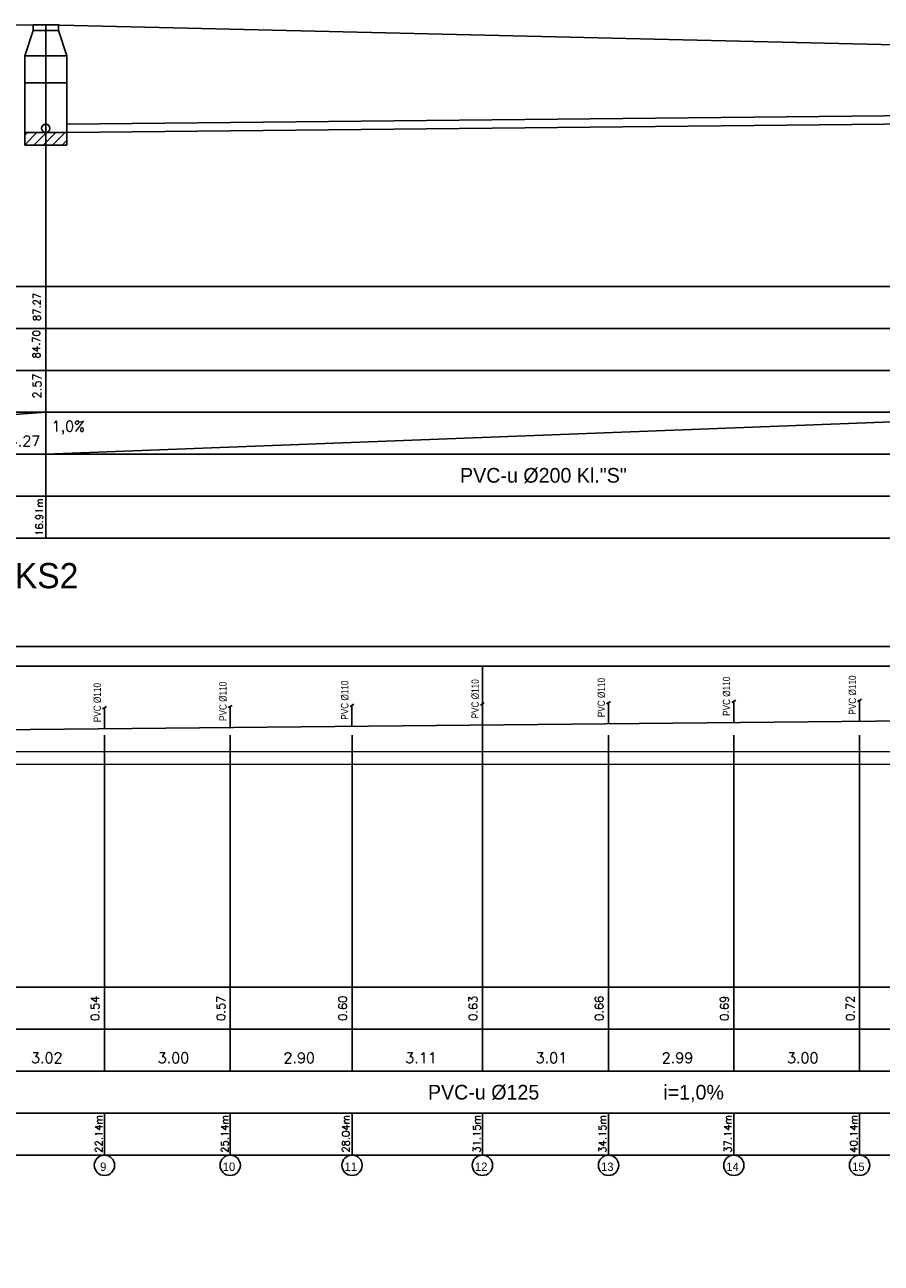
# Model space of a CAD drawing. Extents: x 480599 to 802090, y -87928 to 319597.
# Tile 6 of 50: x 561755 to 582167, y 14527 to 44040. Entities that reach past the tile are written whole.
import ezdxf
from ezdxf.enums import TextEntityAlignment as Align

# ---------------------------------------------------------------- set-up
doc = ezdxf.new("R2010")
doc.units = 0
doc.header["$MEASUREMENT"] = 0
doc.layers.get('0').update_dxf_attribs({"color": 252, "linetype": 'CONTINUOUS'})
doc.layers.get('Defpoints').update_dxf_attribs({"color": 252, "linetype": 'CONTINUOUS'})
for name, color, linetype in [('#_inne_budowlane', 252, 'CONTINUOUS'), ('#_inne_legenda', 21, 'CONTINUOUS'), ('#_ks_sanit_podposadzkowa', 32, 'CONTINUOUS'), ('Liczby', 2, 'CONTINUOUS'), ('Linie_odn', 7, 'CONTINUOUS'), ('Linie_tabeli', 7, 'CONTINUOUS'), ('Odcinki', 6, 'CONTINUOUS'), ('Ter_istn', 8, 'CONTINUOUS'), ('Wezly', 5, 'CONTINUOUS')]:
    doc.layers.add(name, color=color, linetype=linetype)
doc.styles.add('JTJ', font='arial.ttf', dxfattribs={"height": 100})
doc.styles.add('JTJ_linie', font='txt')
doc.styles.add('ROMANS', font='romans')
doc.styles.get("Standard").update_dxf_attribs({"font": 'arial.ttf'})
doc.dimstyles.new('2 Bartek', dxfattribs={"dimtxt": 200, "dimasz": 50, "dimexe": 10, "dimexo": 30, "dimgap": 300, "dimtad": 1, "dimlfac": 0.001, "dimrnd": 0.1, "dimzin": 0, "dimdsep": 46, "dimtxsty": 'Standard', "dimblk": 'NONE', "dimcen": 1, "dimse1": 1, "dimse2": 1, "dimsd1": 1, "dimsd2": 1, "dimclrt": 2, "dimadec": 0, "dimazin": 0, "dimtfac": 1, "dimtix": 1, "dimtmove": 2, "dimatfit": 0, "dimfxl": 1, "dimtolj": 1, "dimtzin": 0, "dimarcsym": 0})
doc.dimstyles.new('darek', dxfattribs={"dimtxt": 20, "dimasz": 50, "dimexe": 10, "dimexo": 30, "dimgap": 300, "dimtad": 1, "dimlfac": 0.001, "dimrnd": 0.1, "dimzin": 0, "dimdsep": 46, "dimtxsty": 'Standard', "dimblk": 'NONE', "dimcen": 1, "dimse1": 1, "dimse2": 1, "dimsd1": 1, "dimsd2": 1, "dimclrt": 2, "dimadec": 0, "dimazin": 0, "dimtfac": 1, "dimtix": 1, "dimtmove": 2, "dimatfit": 0, "dimfxl": 10, "dimtolj": 1, "dimtzin": 0, "dimarcsym": 0})

# ---------------------------------------------------------------- blocks, each defined once
blk = doc.blocks.new('*D1078')
at = {"layer": 'Defpoints', "color": 0, "linetype": 'Continuous'}
for p in [(547986, 33804), (562256, 33804), (562256, 33804)]:
    blk.add_point(p, dxfattribs=at)
at = {"color": 2, "linetype": 'Continuous', "insert": (561643, 34120), "char_height": 250, "attachment_point": 5, "style": 'ROMANS'}
blk.add_mtext('\\A1;14.27', dxfattribs=at)
blk = doc.blocks.new('_None')
blk = doc.blocks.new('*D1079')
at = {"layer": 'Defpoints', "color": 0}
for p in [(547986, 41331), (547986, 41331), (565271, -43229)]:
    blk.add_point(p, dxfattribs=at)
at = {"layer": 'Liczby', "color": 2, "insert": (547762, 36355), "char_height": 175, "attachment_point": 5, "rotation": 90, "style": 'ROMANS'}
blk.add_mtext('\\A1;84.56', dxfattribs=at)
blk = doc.blocks.new('*D1080')
at = {"layer": 'Defpoints', "color": 0}
for p in [(548487, 43910), (548487, 43910), (565272, -43229)]:
    blk.add_point(p, dxfattribs=at)
at = {"layer": 'Liczby', "color": 2, "insert": (547776, 37346), "char_height": 175, "attachment_point": 5, "rotation": 90, "style": 'ROMANS'}
blk.add_mtext('\\A1;87.14', dxfattribs=at)
blk = doc.blocks.new('*D1082')
at = {"layer": 'Defpoints', "color": 0}
for p in [(562255, 41471), (562255, 41471), (577911, -43229)]:
    blk.add_point(p, dxfattribs=at)
at = {"layer": 'Liczby', "color": 2, "insert": (562031, 36425), "char_height": 175, "attachment_point": 5, "rotation": 90, "style": 'ROMANS'}
blk.add_mtext('\\A1;84.70', dxfattribs=at)
blk = doc.blocks.new('*D1083')
at = {"layer": 'Defpoints', "color": 0}
for p in [(562756, 44040), (562756, 44040), (577912, -43229)]:
    blk.add_point(p, dxfattribs=at)
at = {"layer": 'Liczby', "color": 2, "insert": (562045, 37315), "char_height": 175, "attachment_point": 5, "rotation": 90, "style": 'ROMANS'}
blk.add_mtext('\\A1;87.27', dxfattribs=at)
blk = doc.blocks.new('*D1084')
at = {"layer": 'Defpoints', "color": 0}
for p in [(562255, 44040), (562256, 44040), (562255, 41471)]:
    blk.add_point(p, dxfattribs=at)
at = {"layer": 'Liczby', "color": 2, "insert": (562048, 35433), "char_height": 200, "attachment_point": 5, "rotation": 90, "style": 'ROMANS'}
blk.add_mtext('\\A1;2.57', dxfattribs=at)
blk = doc.blocks.new('*D1090')
at = {"layer": 'Defpoints', "color": 0, "linetype": 'Continuous'}
for p in [(562256, 32199), (545346, 31804), (562256, 31804)]:
    blk.add_point(p, dxfattribs=at)
at = {"color": 2, "linetype": 'Continuous', "insert": (562102, 32310), "char_height": 175, "attachment_point": 5, "rotation": 90, "style": 'ROMANS'}
blk.add_mtext('\\A1;16.91m', dxfattribs=at)
blk = doc.blocks.new('*D1091')
at = {"layer": 'Defpoints', "color": 0, "linetype": 'Continuous'}
for p in [(588202, 32199), (545346, 31804), (588202, 31804)]:
    blk.add_point(p, dxfattribs=at)
at = {"color": 2, "linetype": 'Continuous', "insert": (588062, 32310), "char_height": 175, "attachment_point": 5, "rotation": 90, "style": 'ROMANS'}
blk.add_mtext('\\A1;42.86m', dxfattribs=at)
blk = doc.blocks.new('*D1092')
at = {"layer": 'Defpoints', "color": 0, "linetype": 'Continuous'}
for p in [(562256, 33804), (588202, 33804), (588202, 31804)]:
    blk.add_point(p, dxfattribs=at)
at = {"color": 2, "linetype": 'Continuous', "insert": (587592, 34120), "char_height": 250, "attachment_point": 5, "style": 'ROMANS'}
blk.add_mtext('\\A1;25.95', dxfattribs=at)
blk = doc.blocks.new('*D1127')
at = {"layer": 'Defpoints', "color": 0, "linetype": 'Continuous'}
for p in [(563655, 17500), (541513, 17103), (563655, 17103)]:
    blk.add_point(p, dxfattribs=at)
at = {"color": 2, "linetype": 'Continuous', "insert": (563518, 17609), "char_height": 175, "attachment_point": 5, "rotation": 90, "style": 'ROMANS'}
blk.add_mtext('\\A1;22.14m', dxfattribs=at)
blk = doc.blocks.new('*D1128')
at = {"layer": 'Defpoints', "color": 0, "linetype": 'Continuous'}
for p in [(560636, 19104), (563655, 19104), (563655, 17104)]:
    blk.add_point(p, dxfattribs=at)
at = {"color": 2, "linetype": 'Continuous', "insert": (562280, 19420), "char_height": 250, "attachment_point": 5, "style": 'ROMANS'}
blk.add_mtext('\\A1;3.02', dxfattribs=at)
blk = doc.blocks.new('*D1126')
at = {"layer": 'Defpoints', "color": 0}
for p in [(563655, 27263), (563804, 27263), (563655, 26721)]:
    blk.add_point(p, dxfattribs=at)
at = {"layer": 'Liczby', "color": 2, "insert": (563431, 20603), "char_height": 200, "attachment_point": 5, "rotation": 90, "style": 'ROMANS'}
blk.add_mtext('\\A1;0.54', dxfattribs=at)
blk = doc.blocks.new('*D1130')
at = {"layer": 'Defpoints', "color": 0, "linetype": 'Continuous'}
for p in [(566652, 17500), (541513, 17103), (566652, 17103)]:
    blk.add_point(p, dxfattribs=at)
at = {"color": 2, "linetype": 'Continuous', "insert": (566520, 17609), "char_height": 175, "attachment_point": 5, "rotation": 90, "style": 'ROMANS'}
blk.add_mtext('\\A1;25.14m', dxfattribs=at)
blk = doc.blocks.new('*D1131')
at = {"layer": 'Defpoints', "color": 0, "linetype": 'Continuous'}
for p in [(563655, 19104), (566652, 19104), (566652, 17104)]:
    blk.add_point(p, dxfattribs=at)
at = {"color": 2, "linetype": 'Continuous', "insert": (565299, 19420), "char_height": 250, "attachment_point": 5, "style": 'ROMANS'}
blk.add_mtext('\\A1;3.00', dxfattribs=at)
blk = doc.blocks.new('*D1129')
at = {"layer": 'Defpoints', "color": 0}
for p in [(566651, 27293), (566801, 27293), (566652, 26721)]:
    blk.add_point(p, dxfattribs=at)
at = {"layer": 'Liczby', "color": 2, "insert": (566429, 20603), "char_height": 200, "attachment_point": 5, "rotation": 90, "style": 'ROMANS'}
blk.add_mtext('\\A1;0.57', dxfattribs=at)
blk = doc.blocks.new('*D1133')
at = {"layer": 'Defpoints', "color": 0, "linetype": 'Continuous'}
for p in [(569555, 17500), (541513, 17104), (569555, 17104)]:
    blk.add_point(p, dxfattribs=at)
at = {"color": 2, "linetype": 'Continuous', "insert": (569407, 17611), "char_height": 175, "attachment_point": 5, "rotation": 90, "style": 'ROMANS'}
blk.add_mtext('\\A1;28.04m', dxfattribs=at)
blk = doc.blocks.new('*D1134')
at = {"layer": 'Defpoints', "color": 0, "linetype": 'Continuous'}
for p in [(566652, 19104), (569555, 19104), (569555, 17104)]:
    blk.add_point(p, dxfattribs=at)
at = {"color": 2, "linetype": 'Continuous', "insert": (568296, 19420), "char_height": 250, "attachment_point": 5, "style": 'ROMANS'}
blk.add_mtext('\\A1;2.90', dxfattribs=at)
blk = doc.blocks.new('*D1132')
at = {"layer": 'Defpoints', "color": 0}
for p in [(569554, 27322), (569705, 27322), (569556, 26721)]:
    blk.add_point(p, dxfattribs=at)
at = {"layer": 'Liczby', "color": 2, "insert": (569332, 20603), "char_height": 200, "attachment_point": 5, "rotation": 90, "style": 'ROMANS'}
blk.add_mtext('\\A1;0.60', dxfattribs=at)
blk = doc.blocks.new('*D1136')
at = {"layer": 'Defpoints', "color": 0, "linetype": 'Continuous'}
for p in [(572662, 17500), (541513, 17104), (572662, 17104)]:
    blk.add_point(p, dxfattribs=at)
at = {"color": 2, "linetype": 'Continuous', "insert": (572527, 17611), "char_height": 175, "attachment_point": 5, "rotation": 90, "style": 'ROMANS'}
blk.add_mtext('\\A1;31.15m', dxfattribs=at)
blk = doc.blocks.new('*D1137')
at = {"layer": 'Defpoints', "color": 0, "linetype": 'Continuous'}
for p in [(569555, 19104), (572662, 19104), (572662, 17104)]:
    blk.add_point(p, dxfattribs=at)
at = {"color": 2, "linetype": 'Continuous', "insert": (571199, 19420), "char_height": 250, "attachment_point": 5, "style": 'ROMANS'}
blk.add_mtext('\\A1;3.11', dxfattribs=at)
blk = doc.blocks.new('*D1135')
at = {"layer": 'Defpoints', "color": 0}
for p in [(572660, 27353), (572811, 27353), (572662, 26721)]:
    blk.add_point(p, dxfattribs=at)
at = {"layer": 'Liczby', "color": 2, "insert": (572438, 20603), "char_height": 200, "attachment_point": 5, "rotation": 90, "style": 'ROMANS'}
blk.add_mtext('\\A1;0.63', dxfattribs=at)
blk = doc.blocks.new('*D1139')
at = {"layer": 'Defpoints', "color": 0, "linetype": 'Continuous'}
for p in [(575667, 17500), (541513, 17103), (575667, 17103)]:
    blk.add_point(p, dxfattribs=at)
at = {"color": 2, "linetype": 'Continuous', "insert": (575523, 17609), "char_height": 175, "attachment_point": 5, "rotation": 90, "style": 'ROMANS'}
blk.add_mtext('\\A1;34.15m', dxfattribs=at)
blk = doc.blocks.new('*D1140')
at = {"layer": 'Defpoints', "color": 0, "linetype": 'Continuous'}
for p in [(572662, 19104), (575667, 19104), (575667, 17104)]:
    blk.add_point(p, dxfattribs=at)
at = {"color": 2, "linetype": 'Continuous', "insert": (574306, 19420), "char_height": 250, "attachment_point": 5, "style": 'ROMANS'}
blk.add_mtext('\\A1;3.01', dxfattribs=at)
blk = doc.blocks.new('*D1138')
at = {"layer": 'Defpoints', "color": 0}
for p in [(575668, 27383), (575817, 27383), (575668, 26721)]:
    blk.add_point(p, dxfattribs=at)
at = {"layer": 'Liczby', "color": 2, "insert": (575444, 20603), "char_height": 200, "attachment_point": 5, "rotation": 90, "style": 'ROMANS'}
blk.add_mtext('\\A1;0.66', dxfattribs=at)
blk = doc.blocks.new('*D1142')
at = {"layer": 'Defpoints', "color": 0, "linetype": 'Continuous'}
for p in [(578654, 17500), (541513, 17104), (578654, 17104)]:
    blk.add_point(p, dxfattribs=at)
at = {"color": 2, "linetype": 'Continuous', "insert": (578509, 17611), "char_height": 175, "attachment_point": 5, "rotation": 90, "style": 'ROMANS'}
blk.add_mtext('\\A1;37.14m', dxfattribs=at)
blk = doc.blocks.new('*D1143')
at = {"layer": 'Defpoints', "color": 0, "linetype": 'Continuous'}
for p in [(575667, 19104), (578654, 19104), (578654, 17104)]:
    blk.add_point(p, dxfattribs=at)
at = {"color": 2, "linetype": 'Continuous', "insert": (577311, 19420), "char_height": 250, "attachment_point": 5, "style": 'ROMANS'}
blk.add_mtext('\\A1;2.99', dxfattribs=at)
blk = doc.blocks.new('*D1141')
at = {"layer": 'Defpoints', "color": 0}
for p in [(578651, 27413), (578803, 27413), (578654, 26721)]:
    blk.add_point(p, dxfattribs=at)
at = {"layer": 'Liczby', "color": 2, "insert": (578430, 20603), "char_height": 200, "attachment_point": 5, "rotation": 90, "style": 'ROMANS'}
blk.add_mtext('\\A1;0.69', dxfattribs=at)
blk = doc.blocks.new('*D1145')
at = {"layer": 'Defpoints', "color": 0, "linetype": 'Continuous'}
for p in [(581651, 17500), (541513, 17103), (581651, 17103)]:
    blk.add_point(p, dxfattribs=at)
at = {"color": 2, "linetype": 'Continuous', "insert": (581510, 17609), "char_height": 175, "attachment_point": 5, "rotation": 90, "style": 'ROMANS'}
blk.add_mtext('\\A1;40.14m', dxfattribs=at)
blk = doc.blocks.new('*D1146')
at = {"layer": 'Defpoints', "color": 0, "linetype": 'Continuous'}
for p in [(578654, 19104), (581651, 19104), (581651, 17104)]:
    blk.add_point(p, dxfattribs=at)
at = {"color": 2, "linetype": 'Continuous', "insert": (580297, 19420), "char_height": 250, "attachment_point": 5, "style": 'ROMANS'}
blk.add_mtext('\\A1;3.00', dxfattribs=at)
blk = doc.blocks.new('*D1144')
at = {"layer": 'Defpoints', "color": 0}
for p in [(581649, 27443), (581800, 27443), (581651, 26721)]:
    blk.add_point(p, dxfattribs=at)
at = {"layer": 'Liczby', "color": 2, "insert": (581428, 20603), "char_height": 200, "attachment_point": 5, "rotation": 90, "style": 'ROMANS'}
blk.add_mtext('\\A1;0.72', dxfattribs=at)
blk = doc.blocks.new('*D1148')
at = {"layer": 'Defpoints', "color": 0, "linetype": 'Continuous'}
for p in [(584653, 17500), (541513, 17103), (584653, 17103)]:
    blk.add_point(p, dxfattribs=at)
at = {"color": 2, "linetype": 'Continuous', "insert": (584519, 17609), "char_height": 175, "attachment_point": 5, "rotation": 90, "style": 'ROMANS'}
blk.add_mtext('\\A1;43.14m', dxfattribs=at)
blk = doc.blocks.new('*D1149')
at = {"layer": 'Defpoints', "color": 0, "linetype": 'Continuous'}
for p in [(581651, 19104), (584653, 19104), (584653, 17104)]:
    blk.add_point(p, dxfattribs=at)
at = {"color": 2, "linetype": 'Continuous', "insert": (583295, 19420), "char_height": 250, "attachment_point": 5, "style": 'ROMANS'}
blk.add_mtext('\\A1;3.00', dxfattribs=at)
blk = doc.blocks.new('*D1151')
at = {"layer": 'Defpoints', "color": 0, "linetype": 'Continuous'}
for p in [(587612, 17500), (541513, 17103), (587612, 17103)]:
    blk.add_point(p, dxfattribs=at)
at = {"color": 2, "linetype": 'Continuous', "insert": (587451, 17609), "char_height": 175, "attachment_point": 5, "rotation": 90, "style": 'ROMANS'}
blk.add_mtext('\\A1;46.10m', dxfattribs=at)
blk = doc.blocks.new('*D1154')
at = {"layer": 'Defpoints', "color": 0, "linetype": 'Continuous'}
for p in [(590614, 17500), (541513, 17103), (590614, 17103)]:
    blk.add_point(p, dxfattribs=at)
at = {"color": 2, "linetype": 'Continuous', "insert": (590465, 17609), "char_height": 175, "attachment_point": 5, "rotation": 90, "style": 'ROMANS'}
blk.add_mtext('\\A1;49.10m', dxfattribs=at)
blk = doc.blocks.new('*D1157')
at = {"layer": 'Defpoints', "color": 0, "linetype": 'Continuous'}
for p in [(593599, 17500), (541513, 17103), (593599, 17103)]:
    blk.add_point(p, dxfattribs=at)
at = {"color": 2, "linetype": 'Continuous', "insert": (593461, 17609), "char_height": 175, "attachment_point": 5, "rotation": 90, "style": 'ROMANS'}
blk.add_mtext('\\A1;52.09m', dxfattribs=at)
blk = doc.blocks.new('*D1160')
at = {"layer": 'Defpoints', "color": 0, "linetype": 'Continuous'}
for p in [(596579, 17500), (541513, 17104), (596579, 17104)]:
    blk.add_point(p, dxfattribs=at)
at = {"color": 2, "linetype": 'Continuous', "insert": (596423, 17611), "char_height": 175, "attachment_point": 5, "rotation": 90, "style": 'ROMANS'}
blk.add_mtext('\\A1;55.07m', dxfattribs=at)
blk = doc.blocks.new('*D1163')
at = {"layer": 'Defpoints', "color": 0, "linetype": 'Continuous'}
for p in [(599605, 17500), (541513, 17103), (599605, 17103)]:
    blk.add_point(p, dxfattribs=at)
at = {"color": 2, "linetype": 'Continuous', "insert": (599457, 17609), "char_height": 175, "attachment_point": 5, "rotation": 90, "style": 'ROMANS'}
blk.add_mtext('\\A1;58.09m', dxfattribs=at)
blk = doc.blocks.new('*D1166')
at = {"layer": 'Defpoints', "color": 0, "linetype": 'Continuous'}
for p in [(603299, 17420), (541513, 17104), (603299, 17104)]:
    blk.add_point(p, dxfattribs=at)
at = {"color": 2, "linetype": 'Continuous', "insert": (603159, 17611), "char_height": 175, "attachment_point": 5, "rotation": 90, "style": 'ROMANS'}
blk.add_mtext('\\A1;61.79m', dxfattribs=at)

msp = doc.modelspace()

# ---------------------------------------------------------------- hatches: boundary and pattern name
at = {"layer": 'Wezly'}
h = msp.add_hatch(dxfattribs=at)
h.set_pattern_fill('ANSI31', color=3, scale=50, style=0)
h.set_pattern_definition([(45, (787548.28, 92756.69), (-112.2532, 112.2532), [])])
h.paths.add_polyline_path([(561755.289, 41171.251), (562255.289, 41171.251), (562255.289, 41471.251), (561755.289, 41471.251)])
h.paths.add_polyline_path([(562755.289, 41171.251), (562755.289, 41471.251), (562255.289, 41471.251), (562255.289, 41171.251)])

# ---------------------------------------------------------------- linework, layer by layer
at = {"layer": '#_inne_budowlane', "flags": 128}
for points in [[(754295.199, 26414.893), (540863.303, 26421.487), (540863.303, 29224.945), (754295.199, 29224.945)], [(754295.199, 28754.364), (541513.303, 28754.364)], [(754295.199, 26715.264), (541513.303, 26721.857)]]:
    msp.add_lwpolyline(points, dxfattribs=at)
at = {"layer": '#_inne_legenda'}
msp.add_line((562255.909, 42925.532), (562255.909, 37202.933), dxfattribs=at)
at = {"layer": '#_inne_legenda', "flags": 128}
for points in [[(563607.812, 27736.622), (563702.096, 27791.057)], [(566603.761, 27766.582), (566698.044, 27821.016)], [(569506.543, 27795.61), (569600.826, 27850.045)], [(572613.01, 27826.675), (572707.293, 27881.11)], [(575620.56, 27856.751), (575714.844, 27911.186)], [(578604.026, 27886.586), (578698.309, 27941.021)], [(581604.159, 27916.588), (581698.442, 27971.022)]]:
    msp.add_lwpolyline(points, dxfattribs=at)
at = {"layer": '#_ks_sanit_podposadzkowa'}
msp.add_line((603299.076, 27659.723), (541513.303, 27041.857), dxfattribs=at)
at = {"layer": '#_ks_sanit_podposadzkowa', "flags": 128}
for points in [[(563655.093, 27263.278), (563655.093, 27763.919)], [(566651.041, 27293.238), (566651.041, 27793.879)], [(569553.823, 27322.266), (569553.823, 27822.907)], [(572660.29, 27353.331), (572660.29, 27853.973)], [(575667.841, 27383.407), (575667.841, 27884.048)], [(578651.306, 27413.242), (578651.306, 27913.883)], [(581651.439, 27443.244), (581651.439, 27943.885)]]:
    msp.add_lwpolyline(points, dxfattribs=at)
for p, q in [((562255.909, 31803.965), (562255.909, 44039.583)), ((572662.018, 19104.396), (572662.349, 28729.962)), ((563654.794, 19104.396), (563655.07, 27113.72)), ((566652.168, 19104.396), (566652.444, 27113.72)), ((569555.24, 19104.396), (569555.516, 27113.72)), ((575667.556, 19104.396), (575667.831, 27113.72)), ((578653.633, 19104.396), (578653.909, 27113.72)), ((581651.152, 19104.396), (581651.427, 27113.72)), ((563654.725, 17104.344), (563654.76, 18104.396)), ((566652.1, 17104.344), (566652.134, 18104.396)), ((569555.171, 17104.344), (569555.206, 18104.396)), ((572661.949, 17104.344), (572661.984, 18104.396)), ((575667.487, 17104.344), (575667.521, 18104.396)), ((578653.564, 17104.344), (578653.599, 18104.396)), ((581651.083, 17104.344), (581651.117, 18104.396))]:
    msp.add_line(p, q)
for centre in [(563654.725, 16860.263), (566652.099, 16860.16), (569555.171, 16860.06), (572661.949, 16859.954), (575667.487, 16859.85), (578653.564, 16859.747), (581651.083, 16859.644)]:
    msp.add_circle(centre, 241.906)
at = {"layer": 'Linie_odn'}
msp.add_circle((562255.036, 41571.251), 100, dxfattribs=at)
at = {"layer": 'Linie_tabeli'}
for p, q in [((530896.645, 37804.016), (594300.76, 37804.016)), ((530896.645, 36804.016), (594300.76, 36804.016)), ((530896.645, 35804.016), (594300.76, 35804.016)), ((530896.645, 34804.016), (594300.76, 34804.016)), ((547986.465, 33803.965), (562255.909, 34803.965)), ((562255.909, 33803.965), (588201.822, 34803.965)), ((530896.645, 33804.016), (594300.76, 33804.016)), ((530896.645, 32804.016), (594300.76, 32804.016)), ((530896.645, 31804.016), (594300.76, 31804.016)), ((530896.645, 21104.396), (758296.446, 21104.396)), ((530896.645, 20104.396), (758296.446, 20104.396)), ((530896.645, 19104.396), (758296.446, 19104.396)), ((530896.645, 18104.396), (758296.446, 18104.396)), ((530896.645, 17104.396), (758296.446, 17104.396))]:
    msp.add_line(p, q, dxfattribs=at)
at = {"layer": 'Odcinki', "color": 6, "flags": 128}
for points in [[(587702.419, 41925.688), (562755.289, 41671.251)], [(587702.419, 41725.688), (562755.289, 41471.251)]]:
    msp.add_lwpolyline(points, dxfattribs=at)
at = {"layer": 'Ter_istn'}
msp.add_line((562255.909, 44039.583), (588205.873, 43429.583), dxfattribs=at)
at = {"layer": 'Ter_istn', "flags": 128}
msp.add_lwpolyline([(561955.909, 44039.583), (548286.465, 43909.583)], dxfattribs=at)
at = {"layer": 'Wezly', "color": 3}
for p, q in [((561955.909, 44039.583), (562555.909, 44039.583)), ((561955.909, 44039.583), (561955.909, 43899.583)), ((562555.909, 44039.583), (562555.909, 43899.583)), ((561755.909, 43299.583), (561955.909, 43899.583)), ((561955.909, 43899.583), (562555.909, 43899.583)), ((562555.909, 43899.583), (562755.909, 43299.583)), ((561755.258, 41471.253), (561755.909, 43299.583)), ((561755.909, 43299.583), (562755.909, 43299.583)), ((561755.909, 43299.583), (562755.909, 43299.583)), ((561755.909, 43299.583), (562755.909, 43299.583)), ((562755.909, 43299.583), (562755.567, 41471.253)), ((562755.777, 42652.43), (561755.777, 42652.43)), ((562755.289, 41471.251), (561755.289, 41471.251)), ((561755.289, 41471.251), (561755.289, 41171.251)), ((562755.289, 41471.251), (562755.289, 41171.251)), ((562755.289, 41171.251), (561755.289, 41171.251))]:
    msp.add_line(p, q, dxfattribs=at)

# ---------------------------------------------------------------- texts
at = {"layer": '#_inne_legenda', "char_height": 175, "width": 2133.88011, "attachment_point": 1, "rotation": 90, "line_spacing_factor": 0.8, "style": 'JTJ'}
for insert in [(572400.302, 27509.394), (575407.853, 27539.47), (578391.318, 27569.305), (581391.451, 27599.307), (563395.105, 27419.341), (566391.054, 27449.3), (569293.835, 27478.329)]:
    msp.add_mtext('{\\W0.8;PVC %%C110}', dxfattribs=dict(at, insert=insert))
at = {"color": 2, "linetype": 'Continuous', "insert": (562791.513, 34435.121), "char_height": 250, "attachment_point": 5, "style": 'ROMANS'}
msp.add_mtext('\\A1;1,0%', dxfattribs=at)
at = {"layer": 'Liczby', "style": 'JTJ_linie'}
for s, p in [('PVC-u %%C200 Kl."S"', (572128.873, 33127.548)), ('PVC-u %%C125', (571363.748, 18427.927)), ('i=1,0%%%', (576973.169, 18427.927))]:
    msp.add_text(s, height=350, dxfattribs=at).set_placement(p)
for s, height, p in [('KS2', 600, (562275.827, 30611.919)), ('9', 200, (563625.063, 16725.934)), ('10', 200, (566622.437, 16725.934)), ('11', 200, (569525.509, 16725.934)), ('12', 200, (572632.287, 16725.934)), ('13', 200, (575637.825, 16725.934)), ('14', 200, (578623.902, 16725.934)), ('15', 200, (581621.421, 16725.934))]:
    msp.add_text(s, height=height, dxfattribs=at).set_placement(p, align=Align.CENTER)

# ---------------------------------------------------------------- dimensions: what is measured, and where the dimension line sits
at = {"linetype": 'Continuous'}
for base, p1, p2, picture, middle in [((562255.909, 33803.965), (547986.465, 33803.965), (562255.909, 33803.965), '*D1078', (561642.883, 34119.671)), ((588201.822, 33803.965), (562255.909, 33803.965), (588201.822, 31803.913), '*D1092', (587591.996, 34119.671)), ((563654.725, 19104.396), (560636.147, 19104.396), (563654.725, 17104.293), '*D1128', (562280.049, 19420.102)), ((566652.1, 19104.396), (563654.725, 19104.396), (566652.1, 17104.293), '*D1131', (565298.627, 19420.102)), ((569555.171, 19104.396), (566652.1, 19104.396), (569555.171, 17104.293), '*D1134', (568296.002, 19420.102)), ((572661.949, 19104.396), (569555.24, 19104.396), (572661.949, 17104.293), '*D1137', (571199.142, 19420.102)), ((575667.487, 19104.396), (572661.949, 19104.396), (575667.487, 17104.293), '*D1140', (574305.851, 19420.102)), ((578653.564, 19104.396), (575667.487, 19104.396), (578653.564, 17104.293), '*D1143', (577311.389, 19420.102)), ((581651.083, 19104.396), (578653.564, 19104.396), (581651.083, 17104.293), '*D1146', (580297.466, 19420.102)), ((584653.467, 19104.396), (581651.083, 19104.396), (584653.467, 17104.293), '*D1149', (583294.985, 19420.102))]:
    dim = msp.add_linear_dim(base=base, p1=p1, p2=p2, dimstyle='2 Bartek', override={"dimtxt": 250, "dimrnd": 0.01, "dimpost": '', "dimtxsty": 'ROMANS'}, dxfattribs=at)
    dim.commit()
    dim.dimension.update_dxf_attribs({"geometry": picture, "text_midpoint": middle, "dimtype": 160})
for base, p1, p2, picture, middle in [((588201.822, 31804.016), (545345.569, 31804.016), (588201.822, 32199.311), '*D1091', (588062.443, 32310.238)), ((562255.909, 31803.965), (545345.569, 31803.965), (562255.909, 32199.311), '*D1090', (562101.826, 32310.187)), ((596579.49, 17104.451), (541512.936, 17104.451), (596579.49, 17499.691), '*D1160', (596422.8, 17610.673)), ((603298.72, 17104.451), (541512.936, 17104.451), (603298.72, 17419.892), '*D1166', (603159.466, 17610.673)), ((569555.171, 17104.396), (541512.936, 17104.396), (569555.171, 17499.691), '*D1133', (569407.253, 17610.618)), ((572661.949, 17104.396), (541512.936, 17104.396), (572661.949, 17499.691), '*D1136', (572527.298, 17610.618)), ((578653.564, 17104.396), (541512.936, 17104.396), (578653.564, 17499.691), '*D1142', (578509.124, 17610.618)), ((563654.725, 17102.931), (541512.936, 17102.931), (563654.725, 17499.691), '*D1127', (563518.009, 17609.153)), ((566652.1, 17102.931), (541512.936, 17102.931), (566652.1, 17499.691), '*D1130', (566519.829, 17609.153)), ((575667.487, 17102.931), (541512.936, 17102.931), (575667.487, 17499.691), '*D1139', (575522.804, 17609.153)), ((581651.083, 17102.931), (541512.936, 17102.931), (581651.083, 17499.691), '*D1145', (581510.163, 17609.153)), ((584653.467, 17102.931), (541512.936, 17102.931), (584653.467, 17499.691), '*D1148', (584518.614, 17609.153)), ((587612.118, 17102.931), (541512.936, 17102.931), (587612.118, 17499.691), '*D1151', (587450.548, 17609.153)), ((590613.895, 17102.931), (541512.936, 17102.931), (590613.895, 17499.691), '*D1154', (590464.666, 17609.153)), ((593598.968, 17102.931), (541512.936, 17102.931), (593598.968, 17499.691), '*D1157', (593461.447, 17609.153)), ((599605.137, 17102.931), (541512.936, 17102.931), (599605.137, 17499.691), '*D1163', (599457.428, 17609.153))]:
    dim = msp.add_linear_dim(base=base, p1=p1, p2=p2, dimstyle='2 Bartek', override={"dimtxt": 175, "dimrnd": 0.01, "dimpost": 'm', "dimtxsty": 'ROMANS'}, dxfattribs=at)
    dim.commit()
    dim.dimension.update_dxf_attribs({"geometry": picture, "text_midpoint": middle, "dimtype": 160, "text_rotation": 90})
at = {"layer": 'Liczby'}
for base, p1, p2, override, picture, middle in [((562254.785, 44039.583), (562254.785, 41471.249), (562255.509, 44039.583), {"dimtxt": 200, "dimrnd": 0.01, "dimtxsty": 'ROMANS'}, '*D1084', (562048.27, 35433.396)), ((562755.989, 44039.583), (577911.629, -43228.522), (562755.989, 44039.583), {"dimtxt": 175, "dimrnd": 0.01, "dimpost": '<>', "dimtxsty": 'ROMANS'}, '*D1083', (562045.016, 37315.492)), ((548486.545, 43909.583), (565271.536, -43228.522), (548486.545, 43909.583), {"dimtxt": 175, "dimrnd": 0.01, "dimpost": '<>', "dimtxsty": 'ROMANS'}, '*D1080', (547775.572, 37345.883)), ((547986.465, 41330.82), (565270.859, -43228.522), (547986.465, 41330.82), {"dimtxt": 175, "dimrnd": 0.01, "dimpost": '<>', "dimtxsty": 'ROMANS'}, '*D1079', (547762.475, 36354.778)), ((562254.785, 41471.249), (577910.953, -43228.522), (562254.785, 41471.249), {"dimtxt": 175, "dimrnd": 0.01, "dimpost": '<>', "dimtxsty": 'ROMANS'}, '*D1082', (562030.796, 36425.332)), ((563804.118, 27263.278), (563655.093, 26721.483), (563655.093, 27263.278), {"dimtxt": 200, "dimrnd": 0.01, "dimtxsty": 'ROMANS'}, '*D1126', (563431.167, 20603.239)), ((566801.492, 27293.238), (566652.467, 26721.483), (566651.041, 27293.238), {"dimtxt": 200, "dimrnd": 0.01, "dimtxsty": 'ROMANS'}, '*D1129', (566428.541, 20603.239)), ((569704.564, 27322.266), (569555.539, 26721.483), (569553.823, 27322.266), {"dimtxt": 200, "dimrnd": 0.01, "dimtxsty": 'ROMANS'}, '*D1132', (569331.613, 20603.239)), ((572811.342, 27353.331), (572662.316, 26721.483), (572660.29, 27353.331), {"dimtxt": 200, "dimrnd": 0.01, "dimtxsty": 'ROMANS'}, '*D1135', (572438.39, 20603.239)), ((575816.88, 27383.407), (575667.854, 26721.483), (575667.854, 27383.407), {"dimtxt": 200, "dimrnd": 0.01, "dimtxsty": 'ROMANS'}, '*D1138', (575443.928, 20603.239)), ((578802.957, 27413.242), (578653.932, 26721.483), (578651.306, 27413.242), {"dimtxt": 200, "dimrnd": 0.01, "dimtxsty": 'ROMANS'}, '*D1141', (578430.006, 20603.239)), ((581800.476, 27443.215), (581651.45, 26721.483), (581648.525, 27443.215), {"dimtxt": 200, "dimrnd": 0.01, "dimtxsty": 'ROMANS'}, '*D1144', (581427.524, 20603.239))]:
    dim = msp.add_linear_dim(base=base, p1=p1, p2=p2, angle=90, dimstyle='darek', override=override, dxfattribs=at)
    dim.commit()
    dim.dimension.update_dxf_attribs({"geometry": picture, "text_midpoint": middle, "dimtype": 160})

doc.saveas('drawing.dxf')
